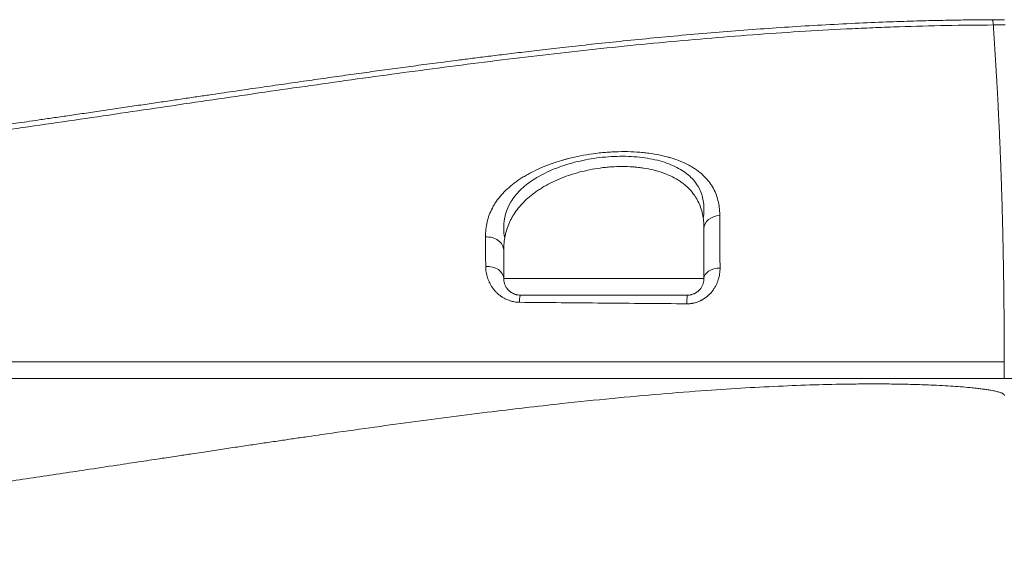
# Model space of a CAD drawing. Header units: millimetres. Extents: x 809 to 6054, y -5716 to -1261.
# Tile 69 of 94: x 5578 to 5587, y -5578 to -5573. Entities that reach past the tile are written whole.
import ezdxf

# ---------------------------------------------------------------- set-up
doc = ezdxf.new("R2010")
doc.units = ezdxf.units.MM
doc.header["$LTSCALE"] = 0.3175
doc.layers.add('1轮廓实线层', color=7, linetype='Continuous', lineweight=18)

# ---------------------------------------------------------------- blocks, each defined once
blk = doc.blocks.new('MR07S-930')
at = {"layer": '1轮廓实线层'}
for p, q in [((6860.26, -5680.736), (6872.26, -5680.736)), ((6890.257, -5686.736), (6890.257, -5685.736)), ((7093.143, -5686.736), (6890.257, -5686.736))]:
    blk.add_line(p, q, dxfattribs=at)
for centre, major_axis, ratio, start_param, end_param in [((6873.26, -5677.755), (1, 0), 0.787495, 1.624147, 3.141593), ((6859.26, -5679.043), (1, 0), 0.795196, 0, 1.659672), ((6859.26, -5680.736), (1, 0), 0.719436, 0, 1.648558), ((6873.26, -5680.736), (1, 0), 0.627064, 1.607335, 3.141593), ((6861.26, -5682.736), (0, 1), 0.065993, 0, 0.960813), ((6871.26, -5682.736), (0, -1), 0.029993, 3.141593, 4.206534)]:
    blk.add_ellipse(centre, major_axis=major_axis, ratio=ratio, start_param=start_param, end_param=end_param, dxfattribs=at)
for points, degree, knots in [([(6889.539, -5665.237), (6889.518, -5665.237), (6889.169, -5665.239), (6888.448, -5665.244), (6887.325, -5665.259), (6886.046, -5665.284), (6884.581, -5665.323), (6882.906, -5665.381), (6881.04, -5665.462), (6879.071, -5665.565), (6877.091, -5665.687), (6875.129, -5665.825), (6873.165, -5665.978), (6871.204, -5666.146), (6869.29, -5666.324), (6867.469, -5666.504), (6865.771, -5666.682), (6864.209, -5666.853), (6862.783, -5667.016), (6861.486, -5667.168), (6860.314, -5667.31), (6859.257, -5667.44), (6858.308, -5667.56), (6857.456, -5667.668), (6856.688, -5667.768), (6855.986, -5667.86), (6855.327, -5667.946), (6854.693, -5668.031), (6854.068, -5668.115), (6853.445, -5668.199), (6852.822, -5668.284), (6852.199, -5668.37), (6851.571, -5668.457), (6850.933, -5668.545), (6850.282, -5668.637), (6849.617, -5668.73), (6848.944, -5668.826), (6848.267, -5668.922), (6847.59, -5669.019), (6846.914, -5669.116), (6846.238, -5669.214), (6845.563, -5669.311), (6844.887, -5669.41), (6844.206, -5669.509), (6843.503, -5669.612), (6842.761, -5669.721), (6841.967, -5669.837), (6841.117, -5669.962), (6840.212, -5670.096), (6839.253, -5670.237), (6838.245, -5670.385), (6837.204, -5670.539), (6836.156, -5670.693), (6835.134, -5670.843), (6834.165, -5670.985), (6833.267, -5671.115), (6832.45, -5671.234), (6831.713, -5671.34), (6831.048, -5671.436), (6830.441, -5671.523), (6829.872, -5671.604), (6829.324, -5671.682), (6828.784, -5671.758), (6828.245, -5671.834), (6827.706, -5671.91), (6827.167, -5671.985), (6826.618, -5672.061), (6826.045, -5672.14), (6825.431, -5672.224), (6824.765, -5672.315), (6824.039, -5672.412), (6823.241, -5672.519), (6822.354, -5672.636), (6821.359, -5672.765), (6820.248, -5672.908), (6819.02, -5673.062), (6817.691, -5673.225), (6816.308, -5673.389), (6814.944, -5673.547), (6813.667, -5673.689), (6812.5, -5673.816), (6811.418, -5673.929), (6810.38, -5674.034), (6809.352, -5674.135), (6808.325, -5674.232), (6807.313, -5674.324), (6806.321, -5674.411), (6805.34, -5674.493), (6804.358, -5674.571), (6803.374, -5674.646), (6802.386, -5674.717), (6801.365, -5674.787), (6800.275, -5674.856), (6799.47, -5674.903), (6799.025, -5674.927), (6798.975, -5674.93)], 3, [0, 0, 0, 0, 0.000681, 0.011378, 0.023479, 0.037276, 0.053072, 0.071235, 0.091951, 0.113992, 0.135585, 0.156729, 0.178251, 0.199961, 0.221088, 0.241152, 0.259834, 0.276986, 0.29264, 0.306873, 0.319759, 0.331375, 0.341801, 0.351136, 0.359535, 0.367205, 0.374391, 0.381337, 0.388218, 0.395101, 0.40198, 0.408856, 0.415771, 0.422807, 0.430018, 0.437395, 0.444872, 0.452375, 0.459867, 0.46735, 0.474841, 0.482335, 0.489809, 0.4973, 0.505, 0.513181, 0.521996, 0.53143, 0.541466, 0.552127, 0.563375, 0.575043, 0.586817, 0.598292, 0.609127, 0.619129, 0.628213, 0.636372, 0.643704, 0.650389, 0.656642, 0.662678, 0.668664, 0.674662, 0.680655, 0.68663, 0.692665, 0.698965, 0.705757, 0.713149, 0.721178, 0.729975, 0.73977, 0.75079, 0.763153, 0.776851, 0.791763, 0.807487, 0.822987, 0.837242, 0.850082, 0.861922, 0.873305, 0.88469, 0.896211, 0.907525, 0.918435, 0.929256, 0.940221, 0.951169, 0.962046, 0.973163, 0.985164, 0.99836, 1, 1, 1, 1]), ([(6800.71, -5675.143), (6802.554, -5675.028), (6804.397, -5674.89), (6807.161, -5674.655), (6808.083, -5674.572), (6809.925, -5674.397), (6810.846, -5674.305), (6812.688, -5674.113), (6813.608, -5674.013), (6815.449, -5673.807), (6816.37, -5673.7), (6818.21, -5673.479), (6819.13, -5673.366), (6820.97, -5673.134), (6821.89, -5673.015), (6823.27, -5672.833), (6823.73, -5672.772), (6824.65, -5672.648), (6825.11, -5672.586), (6826.489, -5672.397), (6827.409, -5672.27), (6829.249, -5672.011), (6830.169, -5671.88), (6832.009, -5671.616), (6832.929, -5671.483), (6834.769, -5671.215), (6835.69, -5671.08), (6837.531, -5670.809), (6838.452, -5670.674), (6840.293, -5670.402), (6841.215, -5670.266), (6843.057, -5669.996), (6843.979, -5669.861), (6845.824, -5669.592), (6846.746, -5669.458), (6848.592, -5669.194), (6849.516, -5669.063), (6851.363, -5668.803), (6852.288, -5668.675), (6854.138, -5668.423), (6855.063, -5668.299), (6856.915, -5668.055), (6857.842, -5667.936), (6859.696, -5667.703), (6860.624, -5667.589), (6862.481, -5667.368), (6863.41, -5667.261), (6865.27, -5667.053), (6866.2, -5666.953), (6868.993, -5666.665), (6870.858, -5666.49), (6873.66, -5666.255), (6874.594, -5666.182), (6876.465, -5666.047), (6877.401, -5665.984), (6879.274, -5665.871), (6880.211, -5665.82), (6881.617, -5665.753), (6882.086, -5665.732), (6883.024, -5665.694), (6883.493, -5665.676), (6884.902, -5665.628), (6885.841, -5665.603), (6887.72, -5665.567), (6888.659, -5665.556), (6889.6, -5665.552)], 3, [0, 0, 0, 0, 0.0625, 0.0625, 0.09375, 0.09375, 0.125, 0.125, 0.15625, 0.15625, 0.1875, 0.1875, 0.21875, 0.21875, 0.25, 0.25, 0.265625, 0.265625, 0.28125, 0.28125, 0.3125, 0.3125, 0.34375, 0.34375, 0.375, 0.375, 0.40625, 0.40625, 0.4375, 0.4375, 0.46875, 0.46875, 0.5, 0.5, 0.53125, 0.53125, 0.5625, 0.5625, 0.59375, 0.59375, 0.625, 0.625, 0.65625, 0.65625, 0.6875, 0.6875, 0.71875, 0.71875, 0.75, 0.75, 0.8125, 0.8125, 0.84375, 0.84375, 0.875, 0.875, 0.90625, 0.90625, 0.921875, 0.921875, 0.9375, 0.9375, 0.96875, 0.96875, 1, 1, 1, 1]), ([(6889.6, -5665.552), (6889.667, -5665.552), (6889.817, -5665.552), (6890.052, -5665.551), (6890.219, -5665.551), (6890.304, -5665.551)], 3, [0, 0, 0, 0, 0.286851, 0.640315, 1, 1, 1, 1]), ([(6890.257, -5685.736), (6890.257, -5685.728), (6890.257, -5685.699), (6890.257, -5685.634), (6890.256, -5685.526), (6890.256, -5685.377), (6890.255, -5685.185), (6890.254, -5684.953), (6890.253, -5684.679), (6890.251, -5684.365), (6890.249, -5684.011), (6890.247, -5683.62), (6890.244, -5683.192), (6890.24, -5682.73), (6890.235, -5682.236), (6890.23, -5681.714), (6890.223, -5681.166), (6890.215, -5680.598), (6890.206, -5680.013), (6890.196, -5679.415), (6890.184, -5678.807), (6890.171, -5678.194), (6890.157, -5677.579), (6890.142, -5676.964), (6890.125, -5676.35), (6890.106, -5675.739), (6890.087, -5675.132), (6890.068, -5674.573), (6890.049, -5674.064), (6890.032, -5673.607), (6890.014, -5673.164), (6889.996, -5672.736), (6889.978, -5672.32), (6889.96, -5671.915), (6889.942, -5671.521), (6889.923, -5671.138), (6889.903, -5670.717), (6889.88, -5670.261), (6889.854, -5669.776), (6889.828, -5669.303), (6889.8, -5668.807), (6889.772, -5668.322), (6889.745, -5667.88), (6889.725, -5667.541), (6889.709, -5667.296), (6889.697, -5667.112), (6889.687, -5666.957), (6889.677, -5666.801), (6889.668, -5666.645), (6889.658, -5666.489), (6889.648, -5666.333), (6889.638, -5666.177), (6889.629, -5666.021), (6889.619, -5665.865), (6889.609, -5665.708), (6889.603, -5665.605), (6889.6, -5665.552)], 3, [0, 0, 0, 0, 0.000627, 0.002408, 0.005341, 0.009428, 0.014668, 0.021062, 0.028609, 0.03731, 0.047164, 0.058172, 0.070333, 0.083646, 0.098113, 0.113734, 0.130507, 0.148431, 0.167505, 0.187736, 0.209122, 0.231655, 0.255342, 0.280184, 0.306174, 0.333319, 0.36162, 0.391075, 0.415198, 0.439319, 0.46344, 0.48756, 0.51168, 0.5358, 0.55992, 0.584039, 0.608159, 0.641255, 0.674352, 0.70745, 0.740548, 0.781344, 0.814829, 0.841004, 0.859868, 0.872161, 0.884544, 0.897016, 0.909577, 0.922227, 0.934966, 0.947795, 0.960713, 0.973719, 0.986815, 1, 1, 1, 1]), ([(6859.171, -5678.251), (6859.17, -5678.095), (6859.178, -5677.943), (6859.21, -5677.644), (6859.235, -5677.498), (6859.302, -5677.209), (6859.344, -5677.067), (6859.448, -5676.788), (6859.509, -5676.65), (6859.615, -5676.447), (6859.653, -5676.379), (6859.714, -5676.279), (6859.735, -5676.245), (6859.778, -5676.179), (6859.8, -5676.146), (6859.914, -5675.981), (6860.015, -5675.853), (6860.234, -5675.605), (6860.471, -5675.363), (6860.747, -5675.134), (6861.043, -5674.91), (6861.201, -5674.802), (6861.412, -5674.67), (6861.455, -5674.644), (6861.542, -5674.592), (6861.586, -5674.566), (6861.719, -5674.49), (6861.81, -5674.441), (6862.089, -5674.296), (6862.282, -5674.204), (6862.684, -5674.03), (6862.892, -5673.948), (6863.325, -5673.793), (6863.55, -5673.721), (6863.813, -5673.645), (6863.842, -5673.636), (6863.901, -5673.62), (6863.989, -5673.595), (6864.196, -5673.54), (6864.375, -5673.497), (6864.736, -5673.415), (6864.98, -5673.367), (6865.475, -5673.283), (6865.727, -5673.248), (6866.045, -5673.212), (6866.109, -5673.206), (6866.205, -5673.196), (6866.237, -5673.193), (6866.301, -5673.187), (6866.462, -5673.173), (6866.621, -5673.163), (6867.002, -5673.142), (6867.253, -5673.135), (6867.752, -5673.138), (6867.999, -5673.146), (6868.275, -5673.164), (6868.305, -5673.166), (6868.366, -5673.171), (6868.397, -5673.173), (6868.488, -5673.181), (6868.669, -5673.198), (6868.845, -5673.218), (6869.193, -5673.265), (6869.418, -5673.304), (6869.744, -5673.373), (6869.851, -5673.397), (6870.008, -5673.437), (6870.087, -5673.458), (6870.164, -5673.48), (6870.215, -5673.495), (6870.24, -5673.502), (6870.468, -5673.57), (6870.66, -5673.638), (6871.022, -5673.784), (6871.193, -5673.864), (6871.435, -5673.993), (6871.513, -5674.038), (6871.626, -5674.108), (6871.663, -5674.131), (6871.736, -5674.179), (6871.772, -5674.203), (6871.947, -5674.326), (6872.076, -5674.43), (6872.311, -5674.646), (6872.417, -5674.759), (6872.562, -5674.937), (6872.607, -5674.998), (6872.671, -5675.09), (6872.692, -5675.121), (6872.733, -5675.185), (6872.752, -5675.216), (6872.847, -5675.377), (6872.911, -5675.508), (6873.02, -5675.779), (6873.065, -5675.919), (6873.136, -5676.205), (6873.162, -5676.352), (6873.188, -5676.579), (6873.195, -5676.656), (6873.204, -5676.811), (6873.206, -5676.889), (6873.207, -5676.969)], 3, [0, 0, 0, 0, 0.03125, 0.03125, 0.0625, 0.0625, 0.09375, 0.09375, 0.125, 0.125, 0.140625, 0.140625, 0.148437, 0.148437, 0.15625, 0.15625, 0.1875, 0.1875, 0.21875, 0.25, 0.25, 0.28125, 0.28125, 0.289062, 0.289062, 0.296875, 0.296875, 0.3125, 0.3125, 0.34375, 0.34375, 0.375, 0.375, 0.40625, 0.40625, 0.410156, 0.410156, 0.414062, 0.421875, 0.4375, 0.4375, 0.46875, 0.46875, 0.5, 0.5, 0.507812, 0.507812, 0.511719, 0.511719, 0.515625, 0.53125, 0.53125, 0.5625, 0.5625, 0.59375, 0.59375, 0.597656, 0.597656, 0.601562, 0.601562, 0.609375, 0.625, 0.625, 0.65625, 0.65625, 0.671875, 0.671875, 0.679687, 0.683594, 0.683594, 0.6875, 0.6875, 0.71875, 0.71875, 0.75, 0.75, 0.765625, 0.765625, 0.773437, 0.773437, 0.78125, 0.78125, 0.8125, 0.8125, 0.84375, 0.84375, 0.859375, 0.859375, 0.867187, 0.867187, 0.875, 0.875, 0.90625, 0.90625, 0.9375, 0.9375, 0.96875, 0.96875, 0.984375, 0.984375, 1, 1, 1, 1]), ([(6860.32, -5678.313), (6860.28, -5678.101), (6860.26, -5677.89), (6860.26, -5677.136), (6860.398, -5676.629), (6860.766, -5676.025), (6860.85, -5675.905), (6861.035, -5675.674), (6861.137, -5675.562), (6861.469, -5675.234), (6861.726, -5675.027), (6862.171, -5674.735), (6862.33, -5674.64), (6862.662, -5674.46), (6862.836, -5674.375), (6863.378, -5674.133), (6863.767, -5673.99), (6864.4, -5673.805), (6864.617, -5673.749), (6865.054, -5673.65), (6865.276, -5673.607), (6865.726, -5673.533), (6865.955, -5673.502), (6866.418, -5673.454), (6866.652, -5673.437), (6867.34, -5673.408), (6867.793, -5673.417), (6868.672, -5673.495), (6869.083, -5673.562), (6869.659, -5673.706), (6869.845, -5673.761), (6870.194, -5673.884), (6870.358, -5673.951), (6870.822, -5674.171), (6871.095, -5674.344), (6871.548, -5674.725), (6871.732, -5674.934), (6872.019, -5675.39), (6872.118, -5675.631), (6872.243, -5676.141), (6872.268, -5676.411), (6872.253, -5676.832), (6872.238, -5676.976), (6872.216, -5677.124)], 3, [0, 0, 0, 0, 0.047071, 0.047071, 0.169926, 0.169926, 0.200639, 0.200639, 0.231353, 0.231353, 0.29278, 0.29278, 0.323493, 0.323493, 0.354207, 0.354207, 0.415634, 0.415634, 0.446348, 0.446348, 0.477061, 0.477061, 0.507775, 0.507775, 0.538488, 0.538488, 0.599915, 0.599915, 0.661343, 0.661343, 0.692056, 0.692056, 0.72277, 0.72277, 0.784197, 0.784197, 0.845624, 0.845624, 0.907051, 0.907051, 0.968478, 0.968478, 1, 1, 1, 1]), ([(6872.26, -5677.755), (6872.26, -5677.68), (6872.258, -5677.605), (6872.251, -5677.457), (6872.246, -5677.384), (6872.225, -5677.167), (6872.203, -5677.026), (6872.145, -5676.751), (6872.108, -5676.617), (6872.017, -5676.355), (6871.963, -5676.227), (6871.884, -5676.072), (6871.868, -5676.041), (6871.834, -5675.98), (6871.816, -5675.949), (6871.762, -5675.859), (6871.724, -5675.8), (6871.602, -5675.627), (6871.512, -5675.516), (6871.313, -5675.304), (6871.204, -5675.202), (6871.055, -5675.081), (6871.025, -5675.057), (6870.963, -5675.01), (6870.931, -5674.986), (6870.834, -5674.918), (6870.767, -5674.874), (6870.56, -5674.746), (6870.414, -5674.667), (6870.102, -5674.521), (6869.937, -5674.454), (6869.718, -5674.379), (6869.674, -5674.364), (6869.585, -5674.336), (6869.449, -5674.294), (6869.31, -5674.258), (6869.028, -5674.189), (6868.833, -5674.151), (6868.531, -5674.105), (6868.428, -5674.092), (6868.272, -5674.074), (6868.22, -5674.069), (6868.14, -5674.062), (6868.114, -5674.059), (6868.06, -5674.055), (6867.821, -5674.036), (6867.579, -5674.028), (6867.146, -5674.028), (6866.927, -5674.036), (6866.596, -5674.059), (6866.486, -5674.068), (6866.319, -5674.085), (6866.263, -5674.091), (6866.152, -5674.104), (6866.097, -5674.112), (6865.821, -5674.149), (6865.605, -5674.186), (6865.178, -5674.272), (6864.968, -5674.322), (6864.658, -5674.406), (6864.555, -5674.435), (6864.402, -5674.482), (6864.352, -5674.498), (6864.251, -5674.531), (6864.2, -5674.547), (6863.952, -5674.633), (6863.761, -5674.706), (6863.393, -5674.861), (6863.216, -5674.944), (6862.875, -5675.117), (6862.712, -5675.209), (6862.477, -5675.353), (6862.4, -5675.402), (6862.287, -5675.477), (6862.25, -5675.503), (6862.177, -5675.554), (6862.141, -5675.58), (6861.964, -5675.709), (6861.832, -5675.816), (6861.584, -5676.035), (6861.468, -5676.147), (6861.253, -5676.377), (6861.154, -5676.495), (6860.97, -5676.738), (6860.886, -5676.862), (6860.791, -5677.021), (6860.772, -5677.053), (6860.736, -5677.118), (6860.684, -5677.214), (6860.636, -5677.312), (6860.547, -5677.509), (6860.496, -5677.641), (6860.409, -5677.91), (6860.373, -5678.047), (6860.316, -5678.323), (6860.295, -5678.464), (6860.267, -5678.75), (6860.26, -5678.895), (6860.26, -5679.043)], 3, [0, 0, 0, 0, 0.015625, 0.015625, 0.03125, 0.03125, 0.0625, 0.0625, 0.09375, 0.09375, 0.125, 0.125, 0.132812, 0.132812, 0.140625, 0.140625, 0.15625, 0.15625, 0.1875, 0.1875, 0.21875, 0.21875, 0.226562, 0.226562, 0.234375, 0.234375, 0.25, 0.25, 0.28125, 0.28125, 0.3125, 0.3125, 0.320312, 0.320312, 0.328125, 0.34375, 0.34375, 0.375, 0.375, 0.390625, 0.390625, 0.398437, 0.398437, 0.402344, 0.402344, 0.40625, 0.4375, 0.4375, 0.46875, 0.46875, 0.484375, 0.484375, 0.492187, 0.492187, 0.5, 0.5, 0.53125, 0.53125, 0.5625, 0.5625, 0.578125, 0.578125, 0.585937, 0.585937, 0.59375, 0.59375, 0.625, 0.625, 0.65625, 0.65625, 0.6875, 0.6875, 0.703125, 0.703125, 0.710937, 0.710937, 0.71875, 0.71875, 0.75, 0.75, 0.78125, 0.78125, 0.8125, 0.8125, 0.84375, 0.84375, 0.851562, 0.851562, 0.859375, 0.875, 0.875, 0.90625, 0.90625, 0.9375, 0.9375, 0.96875, 0.96875, 1, 1, 1, 1]), ([(6873.207, -5676.969), (6873.208, -5677.201), (6873.209, -5677.441), (6873.21, -5677.81), (6873.211, -5677.935), (6873.212, -5678.188), (6873.213, -5678.317), (6873.215, -5678.708), (6873.216, -5678.976), (6873.22, -5679.53), (6873.221, -5679.815), (6873.223, -5680.109)], 3, [0, 0, 0, 0, 0.25, 0.25, 0.375, 0.375, 0.5, 0.5, 0.75, 0.75, 1, 1, 1, 1]), ([(6872.26, -5680.736), (6872.26, -5680.455), (6872.26, -5680.184), (6872.26, -5679.659), (6872.26, -5679.404), (6872.26, -5678.91), (6872.26, -5678.671), (6872.26, -5678.204), (6872.26, -5677.977), (6872.26, -5677.755)], 3, [0, 0, 0, 0, 0.25, 0.25, 0.5, 0.5, 0.75, 0.75, 1, 1, 1, 1]), ([(6859.182, -5680.019), (6859.18, -5679.703), (6859.178, -5679.399), (6859.175, -5678.958), (6859.174, -5678.813), (6859.173, -5678.528), (6859.172, -5678.388), (6859.171, -5678.251)], 3, [0, 0, 0, 0, 0.5, 0.5, 0.75, 0.75, 1, 1, 1, 1]), ([(6860.26, -5679.043), (6860.26, -5679.307), (6860.26, -5679.579), (6860.26, -5680.142), (6860.26, -5680.433), (6860.26, -5680.736)], 3, [0, 0, 0, 0, 0.5, 0.5, 1, 1, 1, 1]), ([(6859.182, -5680.019), (6859.183, -5680.133), (6859.193, -5680.247), (6859.23, -5680.476), (6859.258, -5680.591), (6859.306, -5680.735), (6859.316, -5680.763), (6859.338, -5680.821), (6859.349, -5680.849), (6859.386, -5680.934), (6859.412, -5680.99), (6859.471, -5681.102), (6859.503, -5681.157), (6859.573, -5681.265), (6859.611, -5681.319), (6859.663, -5681.385), (6859.673, -5681.398), (6859.695, -5681.424), (6859.706, -5681.437), (6859.739, -5681.476), (6859.762, -5681.502), (6859.833, -5681.577), (6859.883, -5681.625), (6859.99, -5681.718), (6860.047, -5681.763), (6860.123, -5681.816), (6860.138, -5681.826), (6860.169, -5681.846), (6860.216, -5681.877), (6860.264, -5681.905), (6860.363, -5681.959), (6860.432, -5681.992), (6860.54, -5682.036), (6860.577, -5682.05), (6860.633, -5682.069), (6860.652, -5682.075), (6860.69, -5682.086), (6860.709, -5682.092), (6860.805, -5682.118), (6860.883, -5682.134), (6861.042, -5682.156), (6861.123, -5682.162), (6861.206, -5682.163)], 3, [0, 0, 0, 0, 0.125, 0.125, 0.25, 0.25, 0.28125, 0.28125, 0.3125, 0.3125, 0.375, 0.375, 0.4375, 0.4375, 0.5, 0.5, 0.515625, 0.515625, 0.53125, 0.53125, 0.5625, 0.5625, 0.625, 0.625, 0.6875, 0.6875, 0.703125, 0.703125, 0.71875, 0.75, 0.75, 0.8125, 0.8125, 0.84375, 0.84375, 0.859375, 0.859375, 0.875, 0.875, 0.9375, 0.9375, 1, 1, 1, 1]), ([(6871.234, -5682.251), (6871.31, -5682.252), (6871.386, -5682.248), (6871.48, -5682.237), (6871.499, -5682.234), (6871.537, -5682.229), (6871.593, -5682.22), (6871.648, -5682.208), (6871.757, -5682.182), (6871.828, -5682.16), (6871.966, -5682.108), (6872.033, -5682.079), (6872.115, -5682.036), (6872.132, -5682.028), (6872.164, -5682.01), (6872.212, -5681.983), (6872.258, -5681.954), (6872.348, -5681.894), (6872.404, -5681.851), (6872.512, -5681.761), (6872.563, -5681.714), (6872.636, -5681.639), (6872.659, -5681.614), (6872.694, -5681.575), (6872.705, -5681.561), (6872.727, -5681.535), (6872.781, -5681.468), (6872.83, -5681.4), (6872.902, -5681.289), (6872.936, -5681.232), (6872.996, -5681.117), (6873.024, -5681.058), (6873.061, -5680.969), (6873.073, -5680.94), (6873.095, -5680.88), (6873.105, -5680.85), (6873.153, -5680.701), (6873.18, -5680.582), (6873.216, -5680.345), (6873.224, -5680.227), (6873.223, -5680.109)], 3, [0, 0, 0, 0, 0.0625, 0.0625, 0.078125, 0.078125, 0.09375, 0.125, 0.125, 0.1875, 0.1875, 0.25, 0.25, 0.265625, 0.265625, 0.28125, 0.3125, 0.3125, 0.375, 0.375, 0.4375, 0.4375, 0.46875, 0.46875, 0.484375, 0.484375, 0.5, 0.5625, 0.5625, 0.625, 0.625, 0.6875, 0.6875, 0.71875, 0.71875, 0.75, 0.75, 0.875, 0.875, 1, 1, 1, 1]), ([(6861.26, -5681.736), (6861.206, -5681.736), (6861.155, -5681.732), (6861.081, -5681.72), (6861.057, -5681.715), (6861.009, -5681.704), (6860.986, -5681.698), (6860.919, -5681.677), (6860.878, -5681.661), (6860.801, -5681.626), (6860.766, -5681.606), (6860.716, -5681.575), (6860.7, -5681.565), (6860.669, -5681.543), (6860.655, -5681.532), (6860.612, -5681.499), (6860.586, -5681.476), (6860.551, -5681.441), (6860.539, -5681.429), (6860.517, -5681.406), (6860.506, -5681.394), (6860.476, -5681.358), (6860.458, -5681.334), (6860.407, -5681.261), (6860.379, -5681.213), (6860.345, -5681.14), (6860.334, -5681.116), (6860.316, -5681.067), (6860.308, -5681.043), (6860.287, -5680.971), (6860.276, -5680.923), (6860.263, -5680.829), (6860.26, -5680.782), (6860.26, -5680.736)], 3, [0, 0, 0, 0, 0.0625, 0.0625, 0.09375, 0.09375, 0.125, 0.125, 0.1875, 0.1875, 0.25, 0.25, 0.28125, 0.28125, 0.3125, 0.3125, 0.375, 0.375, 0.40625, 0.40625, 0.4375, 0.4375, 0.5, 0.5, 0.625, 0.625, 0.6875, 0.6875, 0.75, 0.75, 0.875, 0.875, 1, 1, 1, 1]), ([(6872.26, -5680.736), (6872.26, -5680.783), (6872.257, -5680.83), (6872.243, -5680.926), (6872.232, -5680.975), (6872.21, -5681.05), (6872.201, -5681.075), (6872.181, -5681.126), (6872.17, -5681.151), (6872.132, -5681.228), (6872.102, -5681.279), (6872.047, -5681.354), (6872.026, -5681.379), (6871.993, -5681.416), (6871.981, -5681.428), (6871.957, -5681.453), (6871.945, -5681.465), (6871.906, -5681.5), (6871.878, -5681.523), (6871.833, -5681.556), (6871.817, -5681.566), (6871.785, -5681.587), (6871.768, -5681.597), (6871.734, -5681.617), (6871.716, -5681.626), (6871.679, -5681.644), (6871.661, -5681.652), (6871.603, -5681.676), (6871.564, -5681.69), (6871.501, -5681.707), (6871.48, -5681.712), (6871.437, -5681.72), (6871.415, -5681.724), (6871.349, -5681.733), (6871.304, -5681.736), (6871.26, -5681.736)], 3, [0, 0, 0, 0, 0.125, 0.125, 0.25, 0.25, 0.3125, 0.3125, 0.375, 0.375, 0.5, 0.5, 0.5625, 0.5625, 0.59375, 0.59375, 0.625, 0.625, 0.6875, 0.6875, 0.71875, 0.71875, 0.75, 0.75, 0.78125, 0.78125, 0.8125, 0.8125, 0.875, 0.875, 0.90625, 0.90625, 0.9375, 0.9375, 1, 1, 1, 1]), ([(6861.26, -5681.736), (6862.925, -5681.736), (6864.591, -5681.736), (6867.925, -5681.736), (6869.592, -5681.736), (6871.26, -5681.736)], 3, [0, 0, 0, 0, 0.5, 0.5, 1, 1, 1, 1]), ([(6871.234, -5682.251), (6869.561, -5682.238), (6867.889, -5682.224), (6864.546, -5682.194), (6862.875, -5682.178), (6861.206, -5682.163)], 3, [0, 0, 0, 0, 0.5, 0.5, 1, 1, 1, 1]), ([(6890.257, -5685.736), (6883.874, -5685.736), (6878.014, -5685.736), (6872.737, -5685.736), (6868.087, -5685.736), (6862.62, -5685.736), (6857.639, -5685.736), (6851.352, -5685.736), (6845.315, -5685.736), (6840.199, -5685.736), (6834.771, -5685.736), (6831.527, -5685.736), (6827.809, -5685.736), (6825.255, -5685.736), (6821.655, -5685.736), (6821.383, -5685.736), (6818.847, -5685.736), (6817.119, -5685.736), (6816.005, -5685.736), (6812.545, -5685.736), (6810.046, -5685.736), (6806.725, -5685.736), (6803.929, -5685.736), (6800.63, -5685.736), (6797.673, -5685.736), (6793.981, -5685.736), (6790.557, -5685.736)], 2, [0, 0, 0, 0.125, 0.125, 0.25, 0.25, 0.375, 0.375, 0.5, 0.5, 0.5625, 0.5625, 0.625, 0.625, 0.6875, 0.6875, 0.71875, 0.71875, 0.75, 0.75, 0.8125, 0.8125, 0.875, 0.875, 0.9375, 0.9375, 1, 1, 1]), ([(6890.259, -5686.736), (6889.211, -5686.736), (6888.163, -5686.736), (6886.067, -5686.736), (6885.019, -5686.736), (6881.874, -5686.736), (6879.778, -5686.736), (6875.585, -5686.736), (6873.488, -5686.736), (6869.295, -5686.736), (6867.198, -5686.736), (6864.053, -5686.736), (6863.004, -5686.736), (6860.908, -5686.736), (6859.859, -5686.736), (6856.715, -5686.736), (6854.62, -5686.736), (6851.477, -5686.736), (6850.43, -5686.736), (6848.336, -5686.736), (6847.289, -5686.736), (6844.149, -5686.736), (6842.056, -5686.736), (6838.918, -5686.736), (6837.872, -5686.736), (6835.78, -5686.736), (6834.735, -5686.736), (6832.644, -5686.736), (6831.599, -5686.736), (6829.509, -5686.736), (6828.464, -5686.736), (6826.374, -5686.736), (6825.329, -5686.736), (6823.24, -5686.736), (6822.195, -5686.736), (6819.061, -5686.736), (6816.973, -5686.736), (6812.794, -5686.736), (6810.705, -5686.736), (6806.524, -5686.736), (6804.433, -5686.736), (6800.247, -5686.736), (6798.153, -5686.736), (6795.008, -5686.736), (6793.959, -5686.736), (6791.86, -5686.736), (6790.811, -5686.736), (6789.76, -5686.736)], 3, [0, 0, 0, 0, 0.03125, 0.03125, 0.0625, 0.0625, 0.125, 0.125, 0.1875, 0.1875, 0.25, 0.25, 0.28125, 0.28125, 0.3125, 0.3125, 0.375, 0.375, 0.40625, 0.40625, 0.4375, 0.4375, 0.5, 0.5, 0.53125, 0.53125, 0.5625, 0.5625, 0.59375, 0.59375, 0.625, 0.625, 0.65625, 0.65625, 0.6875, 0.6875, 0.75, 0.75, 0.8125, 0.8125, 0.875, 0.875, 0.9375, 0.9375, 0.96875, 0.96875, 1, 1, 1, 1]), ([(6890.257, -5686.736), (6883.874, -5686.736), (6878.014, -5686.736), (6872.737, -5686.736), (6868.087, -5686.736), (6862.62, -5686.736), (6857.639, -5686.736), (6851.352, -5686.736), (6845.315, -5686.736), (6840.199, -5686.736), (6834.771, -5686.736), (6831.527, -5686.736), (6827.809, -5686.736), (6825.255, -5686.736), (6821.655, -5686.736), (6821.383, -5686.736), (6818.847, -5686.736), (6817.119, -5686.736), (6816.005, -5686.736), (6812.545, -5686.736), (6810.046, -5686.736), (6806.725, -5686.736), (6803.929, -5686.736), (6800.63, -5686.736), (6797.673, -5686.736), (6793.981, -5686.736), (6790.409, -5686.736), (6790.26, -5686.736)], 2, [0, 0, 0, 0.124662, 0.124662, 0.249323, 0.249323, 0.373985, 0.373985, 0.498647, 0.498647, 0.560977, 0.560977, 0.623308, 0.623308, 0.685639, 0.685639, 0.716804, 0.716804, 0.74797, 0.74797, 0.810301, 0.810301, 0.872631, 0.872631, 0.934962, 0.934962, 0.997293, 1, 1, 1]), ([(6890.26, -5687.736), (6890.259, -5687.733), (6890.258, -5687.726), (6890.255, -5687.717), (6890.252, -5687.708), (6890.247, -5687.699), (6890.241, -5687.69), (6890.235, -5687.682), (6890.218, -5687.664), (6890.182, -5687.638), (6890.122, -5687.606), (6890.043, -5687.575), (6889.95, -5687.545), (6889.844, -5687.515), (6889.727, -5687.487), (6889.596, -5687.46), (6889.425, -5687.427), (6889.208, -5687.392), (6888.941, -5687.354), (6888.647, -5687.318), (6888.259, -5687.276), (6887.769, -5687.231), (6887.171, -5687.187), (6886.529, -5687.148), (6885.726, -5687.11), (6884.761, -5687.078), (6883.629, -5687.056), (6882.442, -5687.049), (6880.943, -5687.058), (6879.122, -5687.095), (6876.967, -5687.173), (6874.723, -5687.288), (6872.276, -5687.446), (6869.612, -5687.654), (6866.719, -5687.919), (6863.256, -5688.277), (6859.13, -5688.76), (6855.194, -5689.271), (6851.883, -5689.726), (6849.942, -5690.002), (6848.548, -5690.203), (6847.739, -5690.321), (6846.895, -5690.445), (6846.015, -5690.574), (6845.1, -5690.71), (6844.15, -5690.851), (6843.165, -5690.999), (6842.307, -5691.127), (6841.515, -5691.247), (6840.726, -5691.366), (6839.713, -5691.519), (6838.477, -5691.707), (6836.951, -5691.938), (6835.323, -5692.184), (6833.109, -5692.518), (6830.592, -5692.894), (6826.766, -5693.458), (6822.359, -5694.085), (6817.619, -5694.721), (6813.476, -5695.238), (6809.796, -5695.665), (6806.743, -5695.991), (6804.278, -5696.236), (6802.363, -5696.417), (6800.956, -5696.542), (6800.059, -5696.619), (6799.67, -5696.652), (6799.278, -5696.685), (6798.881, -5696.718), (6798.48, -5696.751), (6798.075, -5696.784), (6797.666, -5696.817), (6797.252, -5696.849), (6796.834, -5696.882), (6796.412, -5696.915), (6795.985, -5696.948), (6795.555, -5696.981), (6795.12, -5697.014), (6794.623, -5697.051), (6794.066, -5697.092), (6793.452, -5697.138), (6792.804, -5697.187), (6792.167, -5697.235), (6791.574, -5697.281), (6791.076, -5697.322), (6790.643, -5697.358), (6790.259, -5697.392), (6789.924, -5697.424), (6789.63, -5697.454), (6789.371, -5697.483), (6789.14, -5697.511), (6788.938, -5697.539), (6788.764, -5697.566), (6788.646, -5697.587), (6788.575, -5697.602), (6788.542, -5697.609), (6788.51, -5697.616), (6788.48, -5697.624), (6788.453, -5697.631), (6788.427, -5697.638), (6788.403, -5697.645), (6788.38, -5697.653), (6788.36, -5697.66), (6788.342, -5697.667), (6788.325, -5697.674), (6788.31, -5697.681), (6788.296, -5697.689), (6788.285, -5697.698), (6788.277, -5697.705), (6788.273, -5697.711), (6788.27, -5697.715), (6788.268, -5697.719), (6788.265, -5697.723), (6788.263, -5697.727), (6788.261, -5697.731), (6788.26, -5697.734), (6788.26, -5697.736)], 3, [0, 0, 0, 0, 0.000095, 0.00019, 0.000286, 0.000383, 0.000483, 0.000586, 0.000693, 0.001202, 0.001862, 0.002685, 0.003678, 0.004722, 0.005891, 0.007187, 0.00861, 0.010986, 0.013611, 0.016485, 0.019611, 0.025009, 0.03084, 0.037105, 0.043806, 0.054281, 0.065294, 0.076845, 0.088938, 0.109038, 0.130014, 0.151873, 0.174618, 0.201608, 0.229863, 0.259386, 0.303227, 0.35112, 0.375221, 0.400763, 0.408367, 0.416319, 0.424619, 0.433269, 0.442267, 0.451613, 0.461308, 0.471351, 0.47692, 0.484687, 0.494652, 0.506816, 0.521179, 0.539693, 0.554875, 0.586526, 0.613975, 0.667747, 0.716419, 0.753569, 0.789605, 0.824529, 0.843184, 0.861893, 0.880657, 0.884405, 0.888194, 0.892025, 0.895897, 0.89981, 0.903765, 0.907761, 0.911798, 0.915877, 0.919997, 0.924159, 0.928361, 0.932606, 0.936891, 0.942897, 0.94889, 0.954872, 0.961856, 0.967526, 0.972234, 0.976461, 0.980207, 0.983471, 0.986287, 0.988826, 0.991088, 0.993072, 0.994781, 0.996214, 0.996566, 0.996899, 0.997215, 0.997513, 0.997793, 0.998055, 0.998299, 0.998527, 0.998736, 0.998929, 0.999104, 0.999263, 0.999419, 0.999559, 0.999684, 0.999729, 0.999773, 0.999818, 0.999863, 0.999908, 0.999954, 1, 1, 1, 1])]:
    blk.add_open_spline(points, degree=degree, knots=knots, dxfattribs=at)
for points in [[(6890.26, -5665.236), (6890.18, -5665.236), (6890.02, -5665.236), (6889.779, -5665.236), (6889.619, -5665.237), (6889.539, -5665.237)], [(6889.539, -5665.237), (6889.542, -5665.237), (6889.548, -5665.242), (6889.556, -5665.261), (6889.565, -5665.293), (6889.574, -5665.339), (6889.583, -5665.397), (6889.591, -5665.467), (6889.597, -5665.523), (6889.6, -5665.552)]]:
    blk.add_open_spline(points, degree=3, dxfattribs=at)

msp = doc.modelspace()

# ---------------------------------------------------------------- block references
at = {"xscale": 0.16, "yscale": 0.16, "zscale": 0.16}
msp.add_blockref('MR07S-930', (4484.67476, -4666.36698), dxfattribs=at)

doc.saveas('drawing.dxf')
